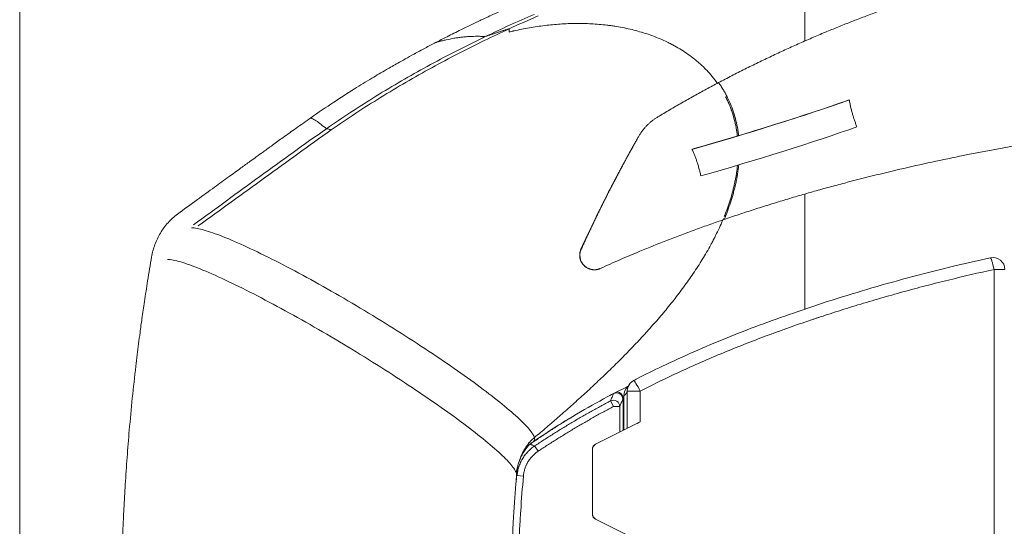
# Model space of a CAD drawing. Header units: millimetres. Extents: x 0 to 594, y 0 to 420.
# Tile 167 of 256: x 83 to 145, y 322 to 354. Entities that reach past the tile are written whole.
import ezdxf

# ---------------------------------------------------------------- set-up
doc = ezdxf.new("R2010")
doc.units = ezdxf.units.MM
doc.layers.add('1', color=7, linetype='Continuous', true_color=0xffffff)

msp = doc.modelspace()

# ---------------------------------------------------------------- linework, layer by layer
at = {"layer": '1', "color": 8, "linetype": 'Continuous', "lineweight": 18}
msp.add_line((83.36, 259.562), (83.36, 373.247), dxfattribs=at)
at = {"layer": '1', "color": 155, "linetype": 'Continuous', "lineweight": 13}
for p, q in [((145.041, 338.105), (144.362, 338.105)), ((144.362, 294.705), (144.362, 338.105)), ((122.213, 330.487), (121.395, 330.487)), ((121.395, 328.165), (121.395, 330.487)), ((122.213, 330.487), (122.213, 328.571)), ((120.349, 329.879), (120.534, 329.526)), ((121.14, 330.047), (121.14, 328.037)), ((121.178, 330.197), (121.181, 330.197)), ((121.181, 330.197), (121.181, 328.057)), ((120.933, 329.526), (120.534, 329.526)), ((120.933, 327.933), (120.933, 329.526)), ((115.6, 327.058), (115.82, 326.727)), ((119.227, 326.855), (119.217, 326.855)), ((119.41, 327.168), (119.419, 327.168)), ((114.503, 325.212), (114.898, 325.177)), ((119.217, 322.787), (119.227, 322.787)), ((119.419, 322.474), (119.41, 322.474))]:
    msp.add_line(p, q, dxfattribs=at)
at = {"layer": '1', "color": 155, "linetype": 'Continuous', "lineweight": 18}
for p, q in [((121.178, 330.197), (121.178, 328.056)), ((122.213, 328.571), (119.419, 327.168)), ((121.831, 328.384), (119.41, 327.168)), ((119.217, 326.855), (119.217, 322.787)), ((119.227, 326.855), (119.227, 322.787)), ((119.41, 322.474), (121.831, 321.258)), ((119.419, 322.474), (122.213, 321.071))]:
    msp.add_line(p, q, dxfattribs=at)
for centre, start, end in [((144.291, 338.105), 0, 102.32979), ((122.142, 330.487), 117.35626, 157.76801), ((121.928, 330.197), 129.68523, 180)]:
    msp.add_arc(centre, 0.75, start, end, dxfattribs=at)
for centre, major_axis, ratio, start_param, end_param in [((128.856, 347.17), (9.568, 2.908), 0.052539, 4.332483, 5.435023), ((128.856, 347.17), (9.424, 2.864), 0.052539, 4.332483, 5.435023), ((129.364, 345.498), (-9.568, -2.908), 0.052539, 1.195399, 2.289171), ((122.142, 328.571), (-0.75, -0.374), 0.038078, 1.124698, 1.647012), ((119.566, 326.855), (0, -0.35), 0.995472, 3.60524, 4.712389), ((119.575, 326.855), (0, 0.35), 0.995472, 0.463648, 1.570796), ((119.566, 322.787), (0, -0.35), 0.995472, 4.712389, 5.819538), ((119.575, 322.787), (0, 0.35), 0.995472, 1.570796, 2.677945)]:
    msp.add_ellipse(centre, major_axis=major_axis, ratio=ratio, start_param=start_param, end_param=end_param, dxfattribs=at)
at = {"layer": '1', "color": 155, "linetype": 'Continuous', "lineweight": 13}
for centre, major_axis, ratio, start_param, end_param in [((144.291, 338.105), (0.16, -0.733), 0.092884, 1.550497, 3.139856), ((122.142, 330.487), (0.345, -0.666), 0.084507, 1.527102, 3.142386), ((120.74, 330.047), (-0.385, 0.107), 0.981417, 3.417837, 4.934286), ((121.928, 330.197), (0.214, -0.719), 0.995072, 3.567619, 4.424036), ((121.463, 330.534), (-0.167, 0.363), 0.086402, 5.253795, 5.369139), ((122.142, 330.487), (-0.694, 0.284), 0.969597, 6.283177, 6.682139), ((120.534, 329.526), (-0.372, 0.146), 0.989821, 3.518168, 5.56458), ((120.719, 329.983), (-0.369, 0.154), 0.990879, 3.540475, 5.565926)]:
    msp.add_ellipse(centre, major_axis=major_axis, ratio=ratio, start_param=start_param, end_param=end_param, dxfattribs=at)
at = {"layer": '1', "color": 155, "linetype": 'Continuous', "lineweight": 18}
for points, knots in [([(132.514, 352.388), (132.514, 352.559), (132.514, 352.906), (132.514, 353.245), (132.514, 353.588), (132.514, 353.758), (132.514, 354.093), (132.514, 354.259), (132.514, 354.463), (132.514, 354.514), (132.514, 354.565), (132.514, 354.585), (132.514, 354.595), (132.514, 354.625), (132.514, 354.726), (132.514, 354.826), (132.514, 355.062), (132.514, 355.216), (132.514, 355.518), (132.514, 355.813), (132.514, 356.236), (132.514, 356.504), (132.514, 356.766), (132.514, 356.894), (132.514, 357.143), (132.514, 357.264), (132.514, 357.44), (132.514, 357.498), (132.514, 357.569), (132.514, 357.591), (132.514, 357.612), (132.514, 357.626), (132.514, 357.633), (132.514, 357.668), (132.514, 357.696), (132.514, 357.833), (132.514, 357.939), (132.514, 358.142), (132.514, 358.336), (132.514, 358.6), (132.514, 358.76), (132.514, 358.862), (132.514, 358.888), (132.514, 358.913)], [0, 0, 0, 0, 0.058383, 0.119711, 0.119711, 0.181038, 0.181038, 0.242365, 0.242365, 0.257697, 0.261529, 0.261529, 0.265362, 0.265362, 0.273028, 0.303692, 0.303692, 0.365019, 0.365019, 0.426346, 0.487673, 0.549, 0.549, 0.610327, 0.610327, 0.671655, 0.671655, 0.702318, 0.702318, 0.709984, 0.713817, 0.713817, 0.71765, 0.71765, 0.732982, 0.732982, 0.794309, 0.794309, 0.855636, 0.916963, 0.97829, 0.97829, 1, 1, 1, 1]), ([(145.004, 356.696), (144.731, 356.625), (144.183, 356.485), (143.366, 356.262), (142.551, 356.032), (141.74, 355.794), (140.931, 355.547), (140.126, 355.292), (139.323, 355.029), (138.524, 354.757), (137.728, 354.478), (136.936, 354.19), (136.147, 353.894), (135.361, 353.59), (134.579, 353.278), (133.918, 353.006), (133.375, 352.777), (132.949, 352.596), (132.525, 352.411), (132.102, 352.225), (131.68, 352.036), (131.259, 351.845), (130.84, 351.651), (130.421, 351.455), (130.004, 351.256), (129.588, 351.055), (129.173, 350.852), (128.759, 350.647), (128.346, 350.439), (127.935, 350.229), (127.525, 350.016), (127.252, 349.873), (127.116, 349.801)], [0, 0, 0, 0, 0.043867, 0.087735, 0.131602, 0.17547, 0.219338, 0.263207, 0.307075, 0.350943, 0.394812, 0.438682, 0.482551, 0.52642, 0.570289, 0.614159, 0.638276, 0.662393, 0.686509, 0.710624, 0.734738, 0.758852, 0.782968, 0.807084, 0.8312, 0.855316, 0.879431, 0.903546, 0.92766, 0.951772, 0.975885, 1, 1, 1, 1]), ([(114.781, 354.863), (114.533, 354.755), (114.075, 354.554), (113.447, 354.272), (112.934, 354.038), (112.526, 353.848), (112.116, 353.656), (111.609, 353.415), (110.92, 353.08), (110.162, 352.702), (109.637, 352.432), (109.398, 352.306)], [0, 0, 0, 0, 0.136213, 0.251721, 0.346405, 0.420198, 0.478373, 0.574139, 0.702689, 0.864001, 1, 1, 1, 1]), ([(114.002, 352.969), (114.024, 352.975), (114.086, 352.99), (114.148, 353.004), (114.208, 353.018), (114.228, 353.023), (114.268, 353.032), (114.288, 353.037), (114.469, 353.077), (114.79, 353.145), (115.272, 353.236), (115.593, 353.287), (115.915, 353.335), (116.076, 353.357), (116.399, 353.396), (116.56, 353.413), (116.883, 353.443), (117.045, 353.456), (117.368, 353.478), (117.53, 353.486), (117.853, 353.499), (118.015, 353.502), (118.339, 353.505), (118.502, 353.504), (118.826, 353.497), (118.989, 353.491), (119.314, 353.474), (119.477, 353.463), (119.803, 353.435), (119.986, 353.416), (120.17, 353.394), (120.21, 353.389), (120.231, 353.386), (120.292, 353.379), (120.333, 353.373), (120.455, 353.356), (120.536, 353.344), (120.779, 353.307), (120.941, 353.278), (121.262, 353.216), (121.422, 353.182), (121.74, 353.108), (121.899, 353.068), (122.214, 352.981), (122.371, 352.934), (122.683, 352.834), (122.839, 352.78), (123.147, 352.666), (123.301, 352.605), (123.606, 352.475), (123.757, 352.407), (123.945, 352.316), (124.002, 352.288), (124.058, 352.26), (124.086, 352.245), (124.096, 352.241), (124.114, 352.231), (124.124, 352.226), (124.208, 352.183), (124.282, 352.144), (124.502, 352.022), (124.647, 351.938), (124.931, 351.76), (125.071, 351.668), (125.346, 351.474), (125.48, 351.373), (125.678, 351.214), (125.809, 351.106), (125.937, 350.993), (126.063, 350.878), (126.125, 350.819), (126.218, 350.729), (126.264, 350.683), (126.309, 350.637), (126.339, 350.606), (126.355, 350.59), (126.49, 350.449), (126.605, 350.32), (126.827, 350.053), (126.933, 349.915), (127.039, 349.767), (127.044, 349.76), (127.048, 349.753)], [0, 0, 0, 0, 0.004811, 0.013526, 0.013526, 0.017883, 0.017883, 0.022241, 0.022241, 0.057101, 0.091961, 0.126821, 0.126821, 0.161682, 0.161682, 0.196542, 0.196542, 0.231402, 0.231402, 0.266262, 0.266262, 0.301122, 0.301122, 0.335983, 0.335983, 0.370843, 0.370843, 0.405703, 0.405703, 0.440563, 0.444921, 0.444921, 0.449278, 0.449278, 0.457993, 0.457993, 0.475424, 0.475424, 0.510284, 0.510284, 0.545144, 0.545144, 0.580004, 0.580004, 0.614864, 0.614864, 0.649725, 0.649725, 0.684585, 0.684585, 0.719445, 0.719445, 0.72816, 0.732518, 0.732518, 0.734696, 0.734696, 0.736875, 0.736875, 0.754305, 0.754305, 0.789165, 0.789165, 0.824026, 0.824026, 0.858886, 0.858886, 0.876316, 0.893746, 0.893746, 0.911176, 0.911176, 0.919891, 0.924249, 0.924249, 0.928606, 0.928606, 0.963466, 0.963466, 0.998327, 0.998327, 1, 1, 1, 1]), ([(127.053, 349.747), (127.046, 349.756), (127.04, 349.765), (126.933, 349.915), (126.827, 350.053), (126.605, 350.32), (126.49, 350.449), (126.355, 350.59), (126.339, 350.606), (126.309, 350.637), (126.264, 350.683), (126.218, 350.729), (126.125, 350.819), (126.063, 350.878), (125.937, 350.993), (125.809, 351.106), (125.678, 351.214), (125.48, 351.373), (125.346, 351.474), (125.071, 351.668), (124.931, 351.76), (124.647, 351.938), (124.502, 352.022), (124.282, 352.144), (124.208, 352.183), (124.124, 352.226), (124.114, 352.231), (124.096, 352.241), (124.086, 352.245), (124.058, 352.26), (124.002, 352.288), (123.945, 352.316), (123.757, 352.407), (123.606, 352.475), (123.301, 352.605), (123.147, 352.666), (122.839, 352.78), (122.683, 352.834), (122.371, 352.934), (122.214, 352.981), (121.899, 353.068), (121.74, 353.108), (121.422, 353.182), (121.262, 353.216), (120.941, 353.278), (120.779, 353.307), (120.536, 353.344), (120.455, 353.356), (120.333, 353.373), (120.292, 353.379), (120.231, 353.386), (120.21, 353.389), (120.17, 353.394), (119.986, 353.416), (119.803, 353.435), (119.477, 353.463), (119.314, 353.474), (118.989, 353.491), (118.826, 353.497), (118.502, 353.504), (118.339, 353.505), (118.015, 353.502), (117.853, 353.499), (117.53, 353.486), (117.368, 353.478), (117.045, 353.456), (116.883, 353.443), (116.56, 353.413), (116.399, 353.396), (116.076, 353.357), (115.915, 353.335), (115.593, 353.287), (115.272, 353.236), (114.79, 353.145), (114.469, 353.077), (114.288, 353.037), (114.268, 353.032), (114.228, 353.023), (114.208, 353.018), (114.148, 353.004), (114.086, 352.99), (114.024, 352.975), (114.002, 352.969)], [0, 0, 0, 0, 0.00216, 0.00216, 0.037003, 0.037003, 0.071847, 0.071847, 0.076202, 0.076202, 0.080557, 0.089268, 0.089268, 0.10669, 0.10669, 0.124111, 0.141533, 0.141533, 0.176376, 0.176376, 0.21122, 0.21122, 0.246063, 0.246063, 0.263484, 0.263484, 0.265662, 0.265662, 0.26784, 0.26784, 0.272195, 0.280906, 0.280906, 0.315749, 0.315749, 0.350592, 0.350592, 0.385436, 0.385436, 0.420279, 0.420279, 0.455122, 0.455122, 0.489965, 0.489965, 0.524808, 0.524808, 0.54223, 0.54223, 0.550941, 0.550941, 0.555296, 0.555296, 0.559652, 0.594495, 0.594495, 0.629338, 0.629338, 0.664181, 0.664181, 0.699024, 0.699024, 0.733868, 0.733868, 0.768711, 0.768711, 0.803554, 0.803554, 0.838397, 0.838397, 0.87324, 0.87324, 0.908084, 0.942927, 0.97777, 0.97777, 0.982125, 0.982125, 0.986481, 0.986481, 0.995192, 1, 1, 1, 1]), ([(102.563, 346.912), (103.071, 347.267), (104.095, 347.964), (105.663, 348.96), (107.257, 349.914), (109.415, 351.131), (111.176, 352.037), (112.401, 352.629), (112.511, 352.682)], [0, 0, 0, 0, 0.161363, 0.322726, 0.484089, 0.645452, 0.968177, 1, 1, 1, 1]), ([(102.864, 346.84), (103.371, 347.193), (104.391, 347.888), (105.954, 348.881), (107.542, 349.831), (109.693, 351.044), (111.846, 352.152), (113.477, 352.924), (113.995, 353.162)], [0, 0, 0, 0, 0.144436, 0.288872, 0.433308, 0.577744, 0.866616, 1, 1, 1, 1]), ([(109.397, 352.308), (109.4, 352.309), (109.402, 352.31), (109.414, 352.314), (109.424, 352.317), (109.438, 352.321), (109.443, 352.323), (109.453, 352.326), (109.458, 352.327), (109.503, 352.34), (109.543, 352.351), (109.623, 352.372), (109.663, 352.383), (109.743, 352.404), (109.783, 352.414), (109.863, 352.434), (109.903, 352.444), (109.983, 352.462), (110.024, 352.472), (110.225, 352.516), (110.387, 352.548), (110.63, 352.589), (110.711, 352.602), (110.874, 352.625), (110.956, 352.636), (111.119, 352.655), (111.201, 352.663), (111.364, 352.678), (111.446, 352.684), (111.692, 352.698), (111.855, 352.702), (112.101, 352.701), (112.265, 352.697), (112.429, 352.688), (112.511, 352.682)], [0, 0, 0, 0, 0.002172, 0.002172, 0.011954, 0.011954, 0.016846, 0.016846, 0.021737, 0.021737, 0.060868, 0.060868, 0.099998, 0.099998, 0.139129, 0.139129, 0.178259, 0.178259, 0.21739, 0.21739, 0.373912, 0.373912, 0.452173, 0.452173, 0.530434, 0.530434, 0.608695, 0.608695, 0.686956, 0.686956, 0.843478, 0.843478, 0.921739, 1, 1, 1, 1]), ([(112.511, 352.682), (112.429, 352.688), (112.265, 352.697), (112.101, 352.701), (111.855, 352.702), (111.692, 352.698), (111.446, 352.684), (111.364, 352.678), (111.201, 352.663), (111.119, 352.655), (110.956, 352.636), (110.874, 352.625), (110.711, 352.602), (110.63, 352.589), (110.387, 352.548), (110.225, 352.516), (110.024, 352.472), (109.983, 352.462), (109.903, 352.444), (109.863, 352.434), (109.783, 352.414), (109.743, 352.404), (109.663, 352.383), (109.623, 352.372), (109.543, 352.351), (109.503, 352.34), (109.458, 352.327), (109.453, 352.326), (109.443, 352.323), (109.438, 352.321), (109.424, 352.317), (109.414, 352.314), (109.403, 352.31), (109.403, 352.31), (109.402, 352.31)], [0, 0, 0, 0, 0.078393, 0.156786, 0.156786, 0.313572, 0.313572, 0.391965, 0.391965, 0.470358, 0.470358, 0.548751, 0.548751, 0.627144, 0.627144, 0.783929, 0.783929, 0.823126, 0.823126, 0.862322, 0.862322, 0.901519, 0.901519, 0.940715, 0.940715, 0.979912, 0.979912, 0.984811, 0.984811, 0.989711, 0.989711, 0.99951, 0.99951, 1, 1, 1, 1]), ([(113.995, 353.162), (113.995, 353.162), (113.995, 353.163), (113.995, 353.163), (113.995, 353.163), (113.995, 353.163), (113.995, 353.164), (113.995, 353.164), (113.995, 353.164), (113.995, 353.165), (113.994, 353.165), (113.994, 353.165), (113.994, 353.166), (113.993, 353.166), (113.993, 353.166), (113.993, 353.166), (113.992, 353.166), (113.992, 353.166), (113.992, 353.166), (113.992, 353.166), (113.992, 353.166), (113.989, 353.165), (113.988, 353.164), (113.984, 353.163), (113.982, 353.163), (113.979, 353.162), (113.978, 353.162), (113.976, 353.161), (113.975, 353.161), (113.966, 353.158), (113.958, 353.156), (113.947, 353.152), (113.941, 353.151), (113.935, 353.149), (113.931, 353.148), (113.929, 353.147), (113.919, 353.144), (113.88, 353.133), (113.841, 353.122), (113.748, 353.094), (113.685, 353.075), (113.561, 353.037), (113.499, 353.017), (113.375, 352.978), (113.313, 352.958), (113.189, 352.917), (113.127, 352.897), (113.004, 352.855), (112.818, 352.792), (112.634, 352.727), (112.511, 352.682)], [0, 0, 0, 0, 0.000244, 0.000244, 0.000488, 0.000488, 0.000977, 0.000977, 0.001465, 0.001465, 0.001953, 0.001953, 0.002441, 0.002441, 0.00293, 0.00293, 0.003418, 0.003418, 0.003662, 0.003662, 0.003906, 0.003906, 0.007813, 0.007813, 0.011719, 0.011719, 0.013672, 0.013672, 0.015625, 0.015625, 0.03125, 0.03125, 0.039062, 0.042969, 0.042969, 0.046875, 0.046875, 0.0625, 0.125, 0.125, 0.25, 0.25, 0.375, 0.375, 0.5, 0.5, 0.625, 0.625, 0.75, 1, 1, 1, 1]), ([(112.511, 352.682), (112.634, 352.727), (112.818, 352.792), (113.004, 352.855), (113.127, 352.897), (113.189, 352.917), (113.313, 352.958), (113.375, 352.978), (113.499, 353.017), (113.561, 353.037), (113.685, 353.075), (113.748, 353.094), (113.841, 353.122), (113.88, 353.133), (113.919, 353.144), (113.929, 353.147), (113.931, 353.148), (113.935, 353.149), (113.941, 353.151), (113.947, 353.152), (113.958, 353.156), (113.966, 353.158), (113.975, 353.161), (113.976, 353.161), (113.978, 353.162), (113.979, 353.162), (113.982, 353.163), (113.984, 353.163), (113.988, 353.164), (113.989, 353.165), (113.992, 353.166), (113.992, 353.166), (113.992, 353.166), (113.992, 353.166), (113.992, 353.166), (113.993, 353.166), (113.993, 353.166), (113.993, 353.166), (113.994, 353.166), (113.994, 353.165), (113.994, 353.165), (113.995, 353.165), (113.995, 353.164), (113.995, 353.164), (113.995, 353.164), (113.995, 353.163), (113.995, 353.163), (113.995, 353.163), (113.995, 353.163), (113.995, 353.162), (113.995, 353.162)], [0, 0, 0, 0, 0.25, 0.375, 0.375, 0.5, 0.5, 0.625, 0.625, 0.75, 0.75, 0.875, 0.875, 0.9375, 0.953125, 0.953125, 0.957031, 0.957031, 0.960938, 0.96875, 0.96875, 0.984375, 0.984375, 0.986328, 0.986328, 0.988281, 0.988281, 0.992187, 0.992187, 0.996094, 0.996094, 0.996338, 0.996338, 0.996582, 0.996582, 0.99707, 0.99707, 0.997559, 0.997559, 0.998047, 0.998047, 0.998535, 0.998535, 0.999023, 0.999023, 0.999512, 0.999512, 0.999756, 0.999756, 1, 1, 1, 1]), ([(109.403, 352.309), (109.185, 352.196), (108.733, 351.959), (108.098, 351.616), (107.525, 351.3), (106.947, 350.975), (106.251, 350.576), (105.342, 350.039), (104.243, 349.365), (102.962, 348.542), (102.058, 347.928), (101.578, 347.592)], [0, 0, 0, 0, 0.080418, 0.167522, 0.23696, 0.295141, 0.384971, 0.500352, 0.641351, 0.808049, 1, 1, 1, 1]), ([(127.116, 349.801), (126.987, 349.732), (126.729, 349.596), (126.344, 349.388), (125.961, 349.178), (125.578, 348.966), (125.196, 348.752), (124.816, 348.536), (124.436, 348.318), (124.058, 348.098), (123.681, 347.876), (123.43, 347.726), (123.305, 347.651)], [0, 0, 0, 0, 0.100002, 0.200009, 0.300018, 0.400024, 0.500026, 0.600024, 0.700019, 0.800012, 0.900005, 1, 1, 1, 1]), ([(127.116, 349.801), (127.169, 349.727), (127.271, 349.576), (127.417, 349.343), (127.521, 349.162), (127.576, 349.06), (127.592, 349.029), (127.598, 349.019), (127.608, 348.998), (127.635, 348.946), (127.662, 348.895), (127.765, 348.686), (127.84, 348.517), (127.977, 348.174), (128.038, 347.999), (128.148, 347.645), (128.196, 347.466), (128.278, 347.101), (128.312, 346.917), (128.347, 346.683), (128.355, 346.624), (128.362, 346.565), (128.365, 346.541), (128.367, 346.53), (128.37, 346.507), (128.371, 346.495), (128.372, 346.484)], [0, 0, 0, 0, 0.077709, 0.155418, 0.233127, 0.252555, 0.252555, 0.262268, 0.262268, 0.271982, 0.310837, 0.310837, 0.466255, 0.466255, 0.621673, 0.621673, 0.777091, 0.777091, 0.93251, 0.93251, 0.971364, 0.981078, 0.981078, 0.990791, 0.990791, 1, 1, 1, 1]), ([(128.372, 346.484), (128.371, 346.495), (128.37, 346.507), (128.367, 346.53), (128.365, 346.541), (128.362, 346.565), (128.355, 346.624), (128.347, 346.683), (128.312, 346.917), (128.278, 347.101), (128.196, 347.466), (128.148, 347.645), (128.038, 347.999), (127.977, 348.174), (127.84, 348.517), (127.765, 348.686), (127.662, 348.895), (127.635, 348.946), (127.608, 348.998), (127.598, 349.019), (127.592, 349.029), (127.576, 349.06), (127.521, 349.162), (127.417, 349.343), (127.271, 349.576), (127.169, 349.727), (127.116, 349.801)], [0, 0, 0, 0, 0.009209, 0.009209, 0.018922, 0.018922, 0.028636, 0.06749, 0.06749, 0.222909, 0.222909, 0.378327, 0.378327, 0.533745, 0.533745, 0.689163, 0.689163, 0.728018, 0.737732, 0.737732, 0.747445, 0.747445, 0.766873, 0.844582, 0.922291, 1, 1, 1, 1]), ([(127.559, 348.911), (127.566, 348.898), (127.583, 348.865), (127.605, 348.821), (127.62, 348.791), (127.629, 348.771), (127.654, 348.721), (127.678, 348.67), (127.733, 348.549), (127.769, 348.467), (127.87, 348.22), (127.932, 348.053), (128.041, 347.715), (128.09, 347.544), (128.174, 347.197), (128.21, 347.022), (128.255, 346.755), (128.274, 346.628), (128.29, 346.499), (128.294, 346.46)], [0, 0, 0, 0, 0.017507, 0.04356, 0.056586, 0.056586, 0.069612, 0.121717, 0.121717, 0.225927, 0.225927, 0.434348, 0.434348, 0.642768, 0.642768, 0.851188, 0.851188, 0.955398, 1, 1, 1, 1]), ([(128.294, 346.46), (128.29, 346.499), (128.274, 346.628), (128.255, 346.755), (128.21, 347.022), (128.174, 347.197), (128.09, 347.544), (128.041, 347.715), (127.932, 348.053), (127.87, 348.22), (127.769, 348.467), (127.733, 348.549), (127.678, 348.67), (127.654, 348.721), (127.629, 348.771), (127.62, 348.791), (127.605, 348.821), (127.583, 348.865), (127.566, 348.898), (127.559, 348.911)], [0, 0, 0, 0, 0.044602, 0.148812, 0.148812, 0.357232, 0.357232, 0.565652, 0.565652, 0.774073, 0.774073, 0.878283, 0.878283, 0.930388, 0.943414, 0.943414, 0.95644, 0.982493, 1, 1, 1, 1]), ([(128.294, 346.461), (128.293, 346.468), (128.292, 346.476), (128.29, 346.495), (128.289, 346.507), (128.286, 346.53), (128.278, 346.589), (128.27, 346.647), (128.236, 346.88), (128.202, 347.064), (128.121, 347.426), (128.073, 347.605), (127.965, 347.957), (127.904, 348.131), (127.768, 348.472), (127.694, 348.641), (127.595, 348.841), (127.577, 348.876), (127.56, 348.911)], [0, 0, 0, 0, 0.008753, 0.008753, 0.022261, 0.022261, 0.035768, 0.089799, 0.089799, 0.305922, 0.305922, 0.522045, 0.522045, 0.738167, 0.738167, 0.95429, 0.95429, 1, 1, 1, 1]), ([(135.776, 347.033), (135.75, 347.101), (135.696, 347.237), (135.623, 347.444), (135.555, 347.651), (135.502, 347.831), (135.46, 347.981), (135.429, 348.102), (135.399, 348.223), (135.371, 348.345), (135.345, 348.468), (135.321, 348.592), (135.306, 348.675), (135.298, 348.716)], [0, 0, 0, 0, 0.125842, 0.251022, 0.375689, 0.499992, 0.570966, 0.642046, 0.713259, 0.784633, 0.856197, 0.927977, 1, 1, 1, 1]), ([(127.466, 341.236), (127.777, 341.342), (128.397, 341.554), (129.333, 341.859), (130.272, 342.157), (131.214, 342.446), (132.159, 342.727), (133.107, 342.999), (134.057, 343.263), (135.348, 343.61), (136.983, 344.026), (138.966, 344.497), (140.959, 344.937), (144.07, 345.576), (148.321, 346.336), (152.197, 346.904), (154.547, 347.213), (155.361, 347.318), (156.176, 347.419), (156.991, 347.518), (157.807, 347.614), (158.623, 347.707), (159.44, 347.798), (160.257, 347.887), (161.074, 347.974), (161.62, 348.03), (161.892, 348.058)], [0, 0, 0, 0, 0.028167, 0.056336, 0.084505, 0.112674, 0.140842, 0.169009, 0.197177, 0.225348, 0.283446, 0.341543, 0.399639, 0.457738, 0.612659, 0.76759, 0.79083, 0.814071, 0.837312, 0.860553, 0.883793, 0.907034, 0.930276, 0.953518, 0.976759, 1, 1, 1, 1]), ([(101.578, 347.592), (101.272, 347.378), (100.7, 346.974), (99.904, 346.403), (99.224, 345.913), (98.66, 345.505), (98.196, 345.169), (97.727, 344.829), (97.16, 344.418), (96.415, 343.877), (95.504, 343.216), (94.429, 342.436), (93.657, 341.876), (93.243, 341.575)], [0, 0, 0, 0, 0.109194, 0.204522, 0.286039, 0.3538, 0.407849, 0.453048, 0.522755, 0.612304, 0.72169, 0.850921, 1, 1, 1, 1]), ([(123.305, 347.651), (123.279, 347.635), (123.226, 347.603), (123.149, 347.552), (123.074, 347.499), (123, 347.444), (122.927, 347.388), (122.857, 347.329), (122.787, 347.269), (122.72, 347.207), (122.654, 347.143), (122.59, 347.077), (122.528, 347.01), (122.468, 346.941), (122.41, 346.871), (122.353, 346.798), (122.299, 346.725), (122.246, 346.65), (122.196, 346.573), (122.147, 346.496), (122.116, 346.443), (122.101, 346.416)], [0, 0, 0, 0, 0.052598, 0.105193, 0.157788, 0.210385, 0.262987, 0.315593, 0.368206, 0.420825, 0.473451, 0.526083, 0.578722, 0.631367, 0.684016, 0.736671, 0.789329, 0.841992, 0.894658, 0.947327, 1, 1, 1, 1]), ([(122.101, 346.416), (122.06, 346.344), (121.978, 346.199), (121.855, 345.981), (121.733, 345.762), (121.611, 345.542), (121.49, 345.321), (121.369, 345.1), (121.248, 344.877), (121.128, 344.655), (121.008, 344.431), (120.889, 344.207), (120.77, 343.982), (120.652, 343.756), (120.534, 343.53), (120.417, 343.303), (120.3, 343.076), (120.184, 342.848), (120.069, 342.619), (119.954, 342.39), (119.839, 342.16), (119.725, 341.929), (119.612, 341.699), (119.499, 341.467), (119.387, 341.235), (119.276, 341.003), (119.165, 340.77), (119.055, 340.537), (118.945, 340.303), (118.836, 340.069), (118.728, 339.835), (118.621, 339.6), (118.55, 339.443), (118.514, 339.365)], [0, 0, 0, 0, 0.032259, 0.064517, 0.096776, 0.129034, 0.161293, 0.193551, 0.225809, 0.258067, 0.290325, 0.322583, 0.354841, 0.387098, 0.419356, 0.451613, 0.483871, 0.516128, 0.548385, 0.580643, 0.6129, 0.645158, 0.677415, 0.709673, 0.741931, 0.774189, 0.806448, 0.838706, 0.870965, 0.903223, 0.935482, 0.967741, 1, 1, 1, 1]), ([(121.737, 345.769), (121.224, 344.851), (120.722, 343.913), (119.631, 341.784), (119.052, 340.584), (118.5, 339.371)], [0, 0, 0, 0, 0.448019, 0.448019, 1, 1, 1, 1]), ([(125.45, 345.625), (125.481, 345.558), (125.543, 345.425), (125.629, 345.222), (125.707, 345.018), (125.769, 344.841), (125.816, 344.693), (125.852, 344.573), (125.886, 344.453), (125.917, 344.332), (125.947, 344.21), (125.974, 344.087), (125.99, 344.005), (125.998, 343.964)], [0, 0, 0, 0, 0.125862, 0.251049, 0.375709, 0.499992, 0.570977, 0.642065, 0.713282, 0.784656, 0.856215, 0.927988, 1, 1, 1, 1]), ([(128.378, 344.645), (128.372, 344.588), (128.366, 344.531), (128.348, 344.38), (128.335, 344.287), (128.314, 344.146), (128.303, 344.076), (128.29, 343.995), (128.284, 343.96), (128.28, 343.936), (128.277, 343.925), (128.259, 343.82), (128.241, 343.727), (128.203, 343.542), (128.183, 343.45), (128.141, 343.267), (128.096, 343.085), (128.048, 342.905), (127.972, 342.635), (127.917, 342.457), (127.8, 342.104), (127.738, 341.928), (127.607, 341.58), (127.538, 341.408), (127.466, 341.236)], [0, 0, 0, 0, 0.048525, 0.048525, 0.127815, 0.127815, 0.16746, 0.187282, 0.197193, 0.197193, 0.207104, 0.207104, 0.286394, 0.286394, 0.365683, 0.365683, 0.444973, 0.524263, 0.524263, 0.682842, 0.682842, 0.841421, 0.841421, 1, 1, 1, 1]), ([(127.466, 341.236), (127.538, 341.408), (127.607, 341.58), (127.738, 341.928), (127.8, 342.104), (127.917, 342.457), (127.972, 342.635), (128.048, 342.905), (128.096, 343.085), (128.141, 343.267), (128.183, 343.45), (128.203, 343.542), (128.241, 343.727), (128.259, 343.82), (128.277, 343.925), (128.28, 343.936), (128.284, 343.96), (128.29, 343.995), (128.303, 344.076), (128.314, 344.146), (128.335, 344.287), (128.348, 344.38), (128.366, 344.531), (128.372, 344.588), (128.378, 344.645)], [0, 0, 0, 0, 0.158579, 0.158579, 0.317158, 0.317158, 0.475737, 0.475737, 0.555027, 0.634317, 0.634317, 0.713606, 0.713606, 0.792896, 0.792896, 0.802807, 0.802807, 0.812718, 0.83254, 0.872185, 0.872185, 0.951475, 0.951475, 1, 1, 1, 1]), ([(128.3, 344.623), (128.284, 344.463), (128.263, 344.304), (128.226, 344.055), (128.211, 343.965), (128.191, 343.854), (128.187, 343.831), (128.178, 343.787), (128.166, 343.72), (128.153, 343.653), (128.125, 343.521), (128.106, 343.433), (128.066, 343.257), (128.044, 343.17), (127.978, 342.91), (127.93, 342.738), (127.826, 342.397), (127.771, 342.229), (127.654, 341.894), (127.593, 341.728), (127.51, 341.516), (127.491, 341.469), (127.472, 341.422)], [0, 0, 0, 0, 0.144383, 0.144383, 0.225316, 0.225316, 0.245549, 0.245549, 0.265782, 0.306248, 0.306248, 0.38718, 0.38718, 0.468113, 0.468113, 0.629977, 0.629977, 0.791842, 0.791842, 0.953707, 0.953707, 1, 1, 1, 1]), ([(132.514, 335.598), (132.514, 335.618), (132.514, 335.638), (132.514, 335.69), (132.514, 335.722), (132.514, 335.772), (132.514, 335.793), (132.514, 335.815), (132.514, 335.823), (132.514, 335.828), (132.514, 335.841), (132.514, 335.85), (132.514, 335.931), (132.514, 336.008), (132.514, 336.17), (132.514, 336.256), (132.514, 336.437), (132.514, 336.627), (132.514, 336.836), (132.514, 337.053), (132.514, 337.166), (132.514, 337.402), (132.514, 337.525), (132.514, 337.684), (132.514, 337.724), (132.514, 337.765), (132.514, 337.781), (132.514, 337.789), (132.514, 337.814), (132.514, 337.896), (132.514, 337.979), (132.514, 338.182), (132.514, 338.32), (132.514, 338.604), (132.514, 338.749), (132.514, 339.047), (132.514, 339.351), (132.514, 339.668), (132.514, 339.992), (132.514, 340.158), (132.514, 340.411), (132.514, 340.496), (132.514, 340.604), (132.514, 340.626), (132.514, 340.669), (132.514, 340.734), (132.514, 340.799), (132.514, 341.017), (132.514, 341.194), (132.514, 341.553), (132.514, 341.734), (132.514, 342.01), (132.514, 342.102), (132.514, 342.242), (132.514, 342.311), (132.514, 342.393), (132.514, 342.434), (132.514, 342.455), (132.514, 342.464), (132.514, 342.47), (132.514, 342.473), (132.514, 342.476)], [0, 0, 0, 0, 0.019721, 0.019721, 0.048553, 0.048553, 0.062969, 0.066572, 0.066572, 0.070176, 0.070176, 0.077384, 0.077384, 0.135048, 0.135048, 0.192711, 0.192711, 0.250375, 0.308038, 0.308038, 0.365702, 0.365702, 0.423365, 0.423365, 0.437781, 0.441385, 0.441385, 0.444989, 0.444989, 0.452197, 0.481029, 0.481029, 0.538692, 0.538692, 0.596356, 0.596356, 0.654019, 0.711683, 0.711683, 0.769346, 0.769346, 0.798178, 0.798178, 0.805386, 0.805386, 0.812594, 0.82701, 0.82701, 0.884673, 0.884673, 0.942337, 0.942337, 0.971168, 0.971168, 0.985584, 0.992792, 0.996396, 0.998198, 0.999099, 0.999099, 1, 1, 1, 1]), ([(93.243, 341.575), (93.025, 341.413), (92.63, 341.055), (92.15, 340.4), (91.802, 339.67), (91.662, 339.154), (91.615, 338.887)], [0, 0, 0, 0, 0.252808, 0.503347, 0.75203, 1, 1, 1, 1]), ([(115.582, 327.583), (115.843, 327.798), (116.102, 328.015), (116.489, 328.344), (116.618, 328.454), (116.778, 328.593), (116.81, 328.621), (116.874, 328.676), (116.906, 328.704), (117.002, 328.787), (117.066, 328.843), (117.258, 329.011), (117.385, 329.123), (117.64, 329.348), (117.767, 329.461), (118.02, 329.687), (118.146, 329.8), (118.399, 330.028), (118.525, 330.142), (118.901, 330.486), (119.151, 330.717), (119.648, 331.182), (119.894, 331.416), (120.385, 331.89), (120.628, 332.128), (121.112, 332.61), (121.352, 332.854), (121.827, 333.346), (122.063, 333.595), (122.326, 333.878), (122.355, 333.909), (122.413, 333.973), (122.5, 334.067), (122.587, 334.162), (122.759, 334.353), (122.988, 334.609), (123.327, 334.997), (123.66, 335.389), (123.879, 335.654), (124.096, 335.921), (124.203, 336.055), (124.416, 336.325), (124.521, 336.461), (124.73, 336.735), (124.936, 337.011), (125.138, 337.291), (125.337, 337.573), (125.436, 337.715), (125.63, 338.002), (125.725, 338.147), (125.914, 338.438), (126.007, 338.586), (126.189, 338.883), (126.279, 339.033), (126.455, 339.335), (126.541, 339.488), (126.668, 339.72), (126.709, 339.798), (126.771, 339.915), (126.802, 339.974), (126.833, 340.033), (126.853, 340.072), (126.863, 340.092), (126.953, 340.27), (127.032, 340.429), (127.183, 340.749), (127.256, 340.91), (127.351, 341.131), (127.376, 341.19), (127.401, 341.249)], [0, 0, 0, 0, 0.056558, 0.056558, 0.084837, 0.084837, 0.091907, 0.091907, 0.098976, 0.098976, 0.113116, 0.113116, 0.141395, 0.141395, 0.169674, 0.169674, 0.197953, 0.197953, 0.226232, 0.226232, 0.282789, 0.282789, 0.339347, 0.339347, 0.395905, 0.395905, 0.452463, 0.452463, 0.509021, 0.509021, 0.516091, 0.516091, 0.52316, 0.5373, 0.5373, 0.565579, 0.593858, 0.622137, 0.650416, 0.650416, 0.678695, 0.678695, 0.706974, 0.706974, 0.735253, 0.763531, 0.763531, 0.79181, 0.79181, 0.820089, 0.820089, 0.848368, 0.848368, 0.876647, 0.876647, 0.904926, 0.904926, 0.919066, 0.919066, 0.926135, 0.92967, 0.92967, 0.933205, 0.933205, 0.961484, 0.961484, 0.989763, 0.989763, 1, 1, 1, 1]), ([(127.4, 341.246), (127.376, 341.188), (127.351, 341.13), (127.256, 340.91), (127.183, 340.749), (127.032, 340.429), (126.953, 340.27), (126.863, 340.092), (126.853, 340.072), (126.833, 340.033), (126.802, 339.974), (126.771, 339.915), (126.709, 339.798), (126.668, 339.72), (126.541, 339.488), (126.455, 339.335), (126.279, 339.033), (126.189, 338.883), (126.007, 338.586), (125.914, 338.438), (125.725, 338.147), (125.63, 338.002), (125.436, 337.715), (125.337, 337.573), (125.138, 337.291), (124.936, 337.011), (124.73, 336.735), (124.521, 336.461), (124.416, 336.325), (124.203, 336.055), (124.096, 335.921), (123.879, 335.654), (123.66, 335.389), (123.327, 334.997), (122.988, 334.609), (122.759, 334.353), (122.587, 334.162), (122.5, 334.067), (122.413, 333.973), (122.355, 333.909), (122.326, 333.878), (122.063, 333.595), (121.827, 333.346), (121.352, 332.854), (121.112, 332.61), (120.628, 332.128), (120.385, 331.89), (119.894, 331.416), (119.648, 331.182), (119.151, 330.717), (118.901, 330.486), (118.525, 330.142), (118.399, 330.028), (118.146, 329.8), (118.02, 329.687), (117.767, 329.461), (117.64, 329.348), (117.385, 329.123), (117.258, 329.011), (117.066, 328.843), (117.002, 328.787), (116.906, 328.704), (116.874, 328.676), (116.81, 328.621), (116.778, 328.593), (116.618, 328.454), (116.489, 328.344), (116.102, 328.015), (115.843, 327.798), (115.582, 327.583)], [0, 0, 0, 0, 0.010069, 0.010069, 0.038353, 0.038353, 0.066636, 0.066636, 0.070172, 0.070172, 0.073707, 0.080778, 0.080778, 0.09492, 0.09492, 0.123204, 0.123204, 0.151488, 0.151488, 0.179771, 0.179771, 0.208055, 0.208055, 0.236339, 0.236339, 0.264623, 0.292906, 0.292906, 0.32119, 0.32119, 0.349474, 0.349474, 0.377758, 0.406041, 0.434325, 0.462609, 0.462609, 0.476751, 0.483822, 0.483822, 0.490893, 0.490893, 0.54746, 0.54746, 0.604028, 0.604028, 0.660595, 0.660595, 0.717163, 0.717163, 0.77373, 0.77373, 0.802014, 0.802014, 0.830298, 0.830298, 0.858581, 0.858581, 0.886865, 0.886865, 0.901007, 0.901007, 0.908078, 0.908078, 0.915149, 0.915149, 0.943433, 0.943433, 1, 1, 1, 1]), ([(127.466, 341.236), (127.318, 341.185), (127.021, 341.082), (126.576, 340.926), (126.133, 340.767), (125.69, 340.607), (125.248, 340.444), (124.807, 340.279), (124.367, 340.112), (123.928, 339.943), (123.49, 339.771), (123.053, 339.597), (122.617, 339.421), (122.119, 339.217), (121.56, 338.983), (120.941, 338.717), (120.324, 338.446), (119.915, 338.26), (119.711, 338.167)], [0, 0, 0, 0, 0.056373, 0.112748, 0.169122, 0.225496, 0.281869, 0.338241, 0.394612, 0.450984, 0.507356, 0.563728, 0.620101, 0.676474, 0.757357, 0.83824, 0.919122, 1, 1, 1, 1]), ([(94.126, 340.718), (94.318, 340.714), (94.848, 340.616), (96.038, 340.199), (97.564, 339.537), (99.35, 338.666), (101.316, 337.627), (103.381, 336.465), (105.472, 335.225), (107.518, 333.949), (109.458, 332.679), (111.233, 331.451), (112.787, 330.306), (114.063, 329.281), (115.003, 328.419), (115.454, 327.879), (115.564, 327.648), (115.582, 327.583)], [0, 0, 0, 0, 0.069118, 0.138236, 0.207355, 0.276473, 0.345591, 0.414709, 0.483827, 0.552946, 0.622064, 0.691182, 0.7603, 0.829418, 0.898537, 0.967655, 1, 1, 1, 1]), ([(118.5, 339.371), (118.461, 339.285), (118.435, 339.191), (118.414, 339.003), (118.419, 338.908), (118.457, 338.726), (118.489, 338.639), (118.577, 338.481), (118.633, 338.41), (118.732, 338.315), (118.769, 338.284), (118.809, 338.257)], [0, 0, 0, 0, 0.219901, 0.219901, 0.439802, 0.439802, 0.659703, 0.659703, 0.879604, 0.879604, 1, 1, 1, 1]), ([(118.514, 339.365), (118.503, 339.339), (118.482, 339.289), (118.459, 339.21), (118.443, 339.13), (118.434, 339.049), (118.433, 338.968), (118.439, 338.887), (118.458, 338.765), (118.511, 338.608), (118.617, 338.433), (118.758, 338.288), (118.881, 338.207), (118.967, 338.165), (119.008, 338.148), (119.05, 338.133), (119.092, 338.12), (119.135, 338.109), (119.178, 338.1), (119.222, 338.093), (119.266, 338.088), (119.311, 338.086), (119.356, 338.086), (119.401, 338.088), (119.446, 338.092), (119.491, 338.099), (119.536, 338.108), (119.58, 338.119), (119.625, 338.133), (119.668, 338.149), (119.697, 338.161), (119.711, 338.167)], [0, 0, 0, 0, 0.035669, 0.071401, 0.107159, 0.142915, 0.178669, 0.214436, 0.250213, 0.343997, 0.437784, 0.531538, 0.62528, 0.646144, 0.667004, 0.687858, 0.708705, 0.729544, 0.750377, 0.771203, 0.792022, 0.812833, 0.833637, 0.854437, 0.875239, 0.896049, 0.916861, 0.937667, 0.958461, 0.979239, 1, 1, 1, 1]), ([(91.615, 338.887), (91.53, 338.387), (91.378, 337.458), (91.18, 336.169), (91.024, 335.092), (90.903, 334.212), (90.804, 333.459), (90.716, 332.756), (90.58, 331.621), (90.407, 330.049), (90.227, 328.143), (90.081, 326.342), (89.969, 324.699), (89.897, 323.417), (89.849, 322.423), (89.813, 321.602), (89.777, 320.584), (89.743, 319.367), (89.717, 317.952), (89.711, 316.943), (89.711, 316.405)], [0, 0, 0, 0, 0.067332, 0.125136, 0.173319, 0.21187, 0.24309, 0.274266, 0.305938, 0.394973, 0.484348, 0.560183, 0.634877, 0.703008, 0.730731, 0.766995, 0.812072, 0.865954, 0.928615, 1, 1, 1, 1]), ([(114.467, 325.24), (114.47, 325.275), (114.46, 325.375), (114.321, 325.665), (113.848, 326.223), (112.88, 327.103), (111.573, 328.145), (109.99, 329.307), (108.19, 330.547), (106.23, 331.829), (104.167, 333.114), (102.06, 334.365), (99.975, 335.541), (97.984, 336.598), (96.166, 337.493), (94.602, 338.179), (93.372, 338.62), (92.821, 338.731), (92.62, 338.738)], [0, 0, 0, 0, 0.02126, 0.055009, 0.122509, 0.190008, 0.257507, 0.325007, 0.392506, 0.460005, 0.527505, 0.595004, 0.662503, 0.730003, 0.797502, 0.865001, 0.932501, 1, 1, 1, 1]), ([(144.133, 338.829), (143.39, 338.669), (141.766, 338.301), (139.294, 337.677), (136.733, 336.965), (134.239, 336.204), (131.888, 335.421), (129.698, 334.634), (127.619, 333.826), (125.594, 332.977), (123.711, 332.108), (122.456, 331.503), (121.865, 331.185), (121.799, 331.15)], [0, 0, 0, 0, 0.096312, 0.210929, 0.323088, 0.4331, 0.541166, 0.637052, 0.727771, 0.823772, 0.915024, 0.990502, 1, 1, 1, 1]), ([(115.511, 327.32), (115.61, 327.389), (116.266, 327.839), (117.564, 328.668), (119.407, 329.743), (120.746, 330.445), (121.434, 330.787), (121.48, 330.81)], [0, 0, 0, 0, 0.052233, 0.345204, 0.667455, 0.977703, 1, 1, 1, 1]), ([(121.449, 330.778), (121.438, 330.754), (121.428, 330.73), (121.424, 330.723), (121.424, 330.724)], [0, 0, 0, 0, 0.654769, 1, 1, 1, 1]), ([(115.582, 327.583), (115.541, 327.548), (115.501, 327.511), (115.424, 327.437), (115.386, 327.398), (115.313, 327.319), (115.242, 327.239), (115.175, 327.154), (115.11, 327.067), (115.079, 327.023), (115.018, 326.933), (114.989, 326.886), (114.932, 326.792), (114.905, 326.744), (114.872, 326.682), (114.863, 326.664), (114.853, 326.645), (114.847, 326.633), (114.844, 326.626), (114.828, 326.595), (114.816, 326.57), (114.78, 326.494), (114.735, 326.392), (114.695, 326.287), (114.657, 326.182), (114.622, 326.076), (114.591, 325.968), (114.563, 325.859), (114.55, 325.804), (114.532, 325.721), (114.527, 325.693), (114.52, 325.658), (114.519, 325.651), (114.517, 325.637), (114.515, 325.63), (114.512, 325.609), (114.5, 325.538), (114.49, 325.468), (114.476, 325.354), (114.471, 325.298), (114.467, 325.24)], [0, 0, 0, 0, 0.0625, 0.0625, 0.125, 0.125, 0.1875, 0.25, 0.25, 0.3125, 0.3125, 0.375, 0.375, 0.4375, 0.4375, 0.453125, 0.460937, 0.460937, 0.46875, 0.46875, 0.5, 0.5, 0.5625, 0.625, 0.625, 0.6875, 0.75, 0.75, 0.8125, 0.8125, 0.84375, 0.84375, 0.851563, 0.851563, 0.859375, 0.859375, 0.875, 0.9375, 0.9375, 1, 1, 1, 1]), ([(114.467, 325.24), (114.471, 325.298), (114.476, 325.354), (114.49, 325.468), (114.5, 325.538), (114.512, 325.609), (114.515, 325.63), (114.517, 325.637), (114.519, 325.651), (114.52, 325.658), (114.527, 325.693), (114.532, 325.721), (114.55, 325.804), (114.563, 325.859), (114.591, 325.968), (114.622, 326.076), (114.657, 326.182), (114.695, 326.287), (114.735, 326.392), (114.78, 326.494), (114.816, 326.57), (114.828, 326.595), (114.844, 326.626), (114.847, 326.633), (114.853, 326.645), (114.863, 326.664), (114.872, 326.682), (114.905, 326.744), (114.932, 326.792), (114.989, 326.886), (115.018, 326.933), (115.079, 327.023), (115.11, 327.067), (115.175, 327.154), (115.242, 327.239), (115.313, 327.319), (115.386, 327.398), (115.424, 327.437), (115.501, 327.511), (115.541, 327.548), (115.582, 327.583)], [0, 0, 0, 0, 0.0625, 0.0625, 0.125, 0.140625, 0.140625, 0.148438, 0.148438, 0.15625, 0.15625, 0.1875, 0.1875, 0.25, 0.25, 0.3125, 0.375, 0.375, 0.4375, 0.5, 0.5, 0.53125, 0.53125, 0.539063, 0.539063, 0.546875, 0.5625, 0.5625, 0.625, 0.625, 0.6875, 0.6875, 0.75, 0.75, 0.8125, 0.875, 0.875, 0.9375, 0.9375, 1, 1, 1, 1]), ([(114.592, 325.953), (114.648, 326.145), (114.795, 326.52), (115.115, 326.996), (115.379, 327.233), (115.521, 327.332)], [0, 0, 0, 0, 0.330235, 0.67125, 1, 1, 1, 1]), ([(115.582, 327.583), (115.583, 327.579), (115.603, 327.506), (115.6, 327.412), (115.548, 327.351), (115.521, 327.333)], [0, 0, 0, 0, 0.038348, 0.636976, 1, 1, 1, 1]), ([(114.111, 316.405), (114.11, 317.452), (114.14, 319.524), (114.258, 322.388), (114.388, 324.202), (114.454, 324.992)], [0, 0, 0, 0, 0.365215, 0.723296, 1, 1, 1, 1])]:
    msp.add_open_spline(points, degree=3, knots=knots, dxfattribs=at)
for points, degree in [([(112.511, 352.682), (113.518, 353.166), (114.535, 353.629), (115.562, 354.073)], 3), ([(113.995, 353.162), (114.599, 353.44), (115.207, 353.711), (115.818, 353.976)], 3), ([(113.995, 353.162), (113.998, 353.095), (114.001, 353.028), (114.004, 352.96)], 3), ([(114.004, 352.96), (114.001, 353.028), (113.998, 353.095), (113.995, 353.162)], 3), ([(135.202, 348.693), (135.298, 348.716)], 1), ([(94.24, 340.904), (94.932, 341.407), (96.316, 342.412), (98.393, 343.919), (100.471, 345.426), (101.861, 346.423), (102.563, 346.912)], 3), ([(94.542, 340.833), (95.234, 341.335), (96.619, 342.34), (98.696, 343.847), (100.773, 345.354), (102.163, 346.351), (102.864, 346.84)], 3), ([(121.747, 345.787), (121.736, 345.767)], 1), ([(132.514, 342.476), (132.514, 342.589), (132.514, 342.703), (132.514, 342.817)], 3), ([(127.394, 341.231), (127.402, 341.251), (127.41, 341.271), (127.418, 341.29)], 3), ([(118.809, 338.257), (118.826, 338.246)], 1), ([(115.311, 327.274), (115.284, 327.273), (115.255, 327.272), (115.225, 327.273)], 3), ([(114.44, 325.403), (114.492, 325.579), (114.541, 325.765)], 2), ([(114.423, 324.696), (114.437, 324.878), (114.452, 325.059), (114.466, 325.24)], 3), ([(114.454, 324.992), (114.472, 325.247)], 1)]:
    msp.add_open_spline(points, degree=degree, dxfattribs=at)
at = {"layer": '1', "color": 155, "linetype": 'Continuous', "lineweight": 13}
for points, knots in [([(101.578, 347.592), (101.579, 347.592), (101.58, 347.592), (101.584, 347.592), (101.589, 347.589), (101.615, 347.578), (101.635, 347.569), (101.74, 347.518), (101.829, 347.467), (102.114, 347.283), (102.326, 347.119), (102.563, 346.912)], [0, 0, 0, 0, 0.003458, 0.003458, 0.022261, 0.022261, 0.097471, 0.097471, 0.398314, 0.398314, 1, 1, 1, 1]), ([(102.563, 346.912), (102.613, 346.906), (102.666, 346.896), (102.748, 346.876), (102.776, 346.869), (102.818, 346.856), (102.833, 346.852), (102.851, 346.846), (102.854, 346.845), (102.859, 346.844), (102.86, 346.843), (102.861, 346.843), (102.862, 346.842), (102.863, 346.84), (102.864, 346.84), (102.864, 346.84)], [0, 0, 0, 0, 0.544335, 0.544335, 0.816502, 0.816502, 0.952586, 0.952586, 0.986607, 0.986607, 0.995112, 0.995112, 0.999364, 0.999364, 1, 1, 1, 1]), ([(144.362, 338.105), (143.406, 337.895), (142.452, 337.674), (141.027, 337.324), (140.552, 337.204), (139.606, 336.958), (139.133, 336.832), (138.19, 336.573), (137.719, 336.44), (136.78, 336.168), (136.311, 336.028), (135.375, 335.743), (134.907, 335.597), (134.208, 335.373), (133.975, 335.297), (133.626, 335.182), (133.51, 335.144), (133.335, 335.086), (133.277, 335.067), (133.161, 335.028), (133.103, 335.008), (132.581, 334.833), (132.118, 334.674), (131.426, 334.429), (131.195, 334.347), (130.735, 334.181), (129.587, 333.76), (128.448, 333.317), (127.092, 332.759), (126.642, 332.569), (125.745, 332.179), (125.299, 331.98), (123.966, 331.367), (123.085, 330.938), (122.213, 330.487)], [0, 0, 0, 0, 0.125, 0.125, 0.1875, 0.1875, 0.25, 0.25, 0.3125, 0.3125, 0.375, 0.375, 0.4375, 0.4375, 0.46875, 0.46875, 0.484375, 0.484375, 0.492187, 0.492187, 0.5, 0.5, 0.5625, 0.5625, 0.59375, 0.59375, 0.625, 0.75, 0.75, 0.8125, 0.8125, 0.875, 0.875, 1, 1, 1, 1]), ([(121.395, 330.487), (121.378, 330.444), (121.36, 330.406), (121.334, 330.356), (121.325, 330.34), (121.311, 330.318), (121.307, 330.312), (121.298, 330.298), (121.293, 330.292), (121.271, 330.262), (121.235, 330.223), (121.199, 330.203), (121.181, 330.197)], [0, 0, 0, 0, 0.25, 0.25, 0.375, 0.375, 0.4375, 0.4375, 0.5, 0.5, 0.75, 1, 1, 1, 1]), ([(115.6, 327.058), (115.696, 327.122), (115.792, 327.185), (115.985, 327.312), (116.081, 327.374), (116.274, 327.5), (116.371, 327.562), (116.565, 327.686), (116.663, 327.747), (116.955, 327.931), (117.151, 328.052), (117.543, 328.293), (117.74, 328.411), (118.136, 328.647), (118.335, 328.763), (118.634, 328.936), (118.734, 328.993), (118.934, 329.107), (119.034, 329.163), (119.335, 329.332), (119.537, 329.443), (119.942, 329.663), (120.145, 329.771), (120.349, 329.879)], [0, 0, 0, 0, 0.0625, 0.0625, 0.125, 0.125, 0.1875, 0.1875, 0.25, 0.25, 0.375, 0.375, 0.5, 0.5, 0.625, 0.625, 0.6875, 0.6875, 0.75, 0.75, 0.875, 0.875, 1, 1, 1, 1]), ([(120.349, 329.879), (120.381, 329.958), (120.413, 330.036), (120.477, 330.189), (120.509, 330.265), (120.541, 330.339)], [0, 0, 0, 0, 0.5, 0.5, 1, 1, 1, 1]), ([(121.118, 329.983), (121.087, 329.909), (121.057, 329.834), (120.995, 329.682), (120.964, 329.605), (120.933, 329.526)], [0, 0, 0, 0, 0.5, 0.5, 1, 1, 1, 1]), ([(121.176, 330.136), (121.175, 330.133), (121.173, 330.131), (121.171, 330.126), (121.17, 330.124), (121.168, 330.12), (121.167, 330.119), (121.166, 330.117), (121.161, 330.107), (121.156, 330.097), (121.149, 330.081), (121.147, 330.073), (121.143, 330.063), (121.142, 330.059), (121.141, 330.053), (121.14, 330.05), (121.14, 330.047)], [0, 0, 0, 0, 0.066853, 0.066853, 0.133507, 0.133507, 0.166833, 0.166833, 0.20016, 0.466773, 0.466773, 0.733387, 0.733387, 0.866693, 0.866693, 1, 1, 1, 1]), ([(120.534, 329.526), (120.332, 329.42), (120.13, 329.312), (119.728, 329.094), (119.528, 328.984), (119.129, 328.76), (118.93, 328.648), (118.535, 328.419), (118.338, 328.304), (117.945, 328.07), (117.749, 327.952), (117.359, 327.714), (117.165, 327.594), (116.778, 327.351), (116.586, 327.228), (116.298, 327.041), (116.202, 326.979), (116.011, 326.854), (115.915, 326.791), (115.82, 326.727)], [0, 0, 0, 0, 0.125, 0.125, 0.25, 0.25, 0.375, 0.375, 0.5, 0.5, 0.625, 0.625, 0.75, 0.75, 0.875, 0.875, 0.9375, 0.9375, 1, 1, 1, 1]), ([(115.294, 327.156), (115.506, 327.304), (115.718, 327.449), (116.145, 327.737), (116.36, 327.878), (116.628, 328.053), (116.682, 328.088), (116.79, 328.157), (116.951, 328.261), (117.113, 328.364), (117.33, 328.5), (117.438, 328.568), (117.627, 328.685), (117.707, 328.734), (117.787, 328.783)], [0, 0, 0, 0, 0.258557, 0.258557, 0.517113, 0.517113, 0.581752, 0.581752, 0.646392, 0.77567, 0.77567, 0.904948, 0.904948, 1, 1, 1, 1]), ([(114.503, 325.212), (114.507, 325.258), (114.513, 325.304), (114.526, 325.396), (114.542, 325.487), (114.573, 325.621), (114.612, 325.754), (114.643, 325.841), (114.676, 325.927), (114.694, 325.97), (114.716, 326.018), (114.718, 326.023), (114.723, 326.034), (114.73, 326.049), (114.748, 326.086), (114.763, 326.117), (114.795, 326.179), (114.84, 326.259), (114.914, 326.376), (114.994, 326.488), (115.052, 326.561), (115.112, 326.631), (115.143, 326.666), (115.179, 326.704), (115.183, 326.708), (115.191, 326.716), (115.203, 326.729), (115.232, 326.758), (115.257, 326.782), (115.307, 326.83), (115.377, 326.892), (115.486, 326.978), (115.561, 327.032), (115.6, 327.058)], [0, 0, 0, 0, 0.0625, 0.0625, 0.125, 0.1875, 0.25, 0.3125, 0.3125, 0.375, 0.375, 0.382812, 0.382812, 0.390625, 0.40625, 0.4375, 0.4375, 0.5, 0.5625, 0.625, 0.6875, 0.6875, 0.75, 0.75, 0.757812, 0.757812, 0.765625, 0.78125, 0.8125, 0.8125, 0.875, 0.9375, 1, 1, 1, 1]), ([(115.82, 326.727), (115.788, 326.706), (115.724, 326.661), (115.632, 326.588), (115.574, 326.536), (115.531, 326.496), (115.51, 326.476), (115.486, 326.451), (115.476, 326.441), (115.469, 326.434), (115.466, 326.43), (115.435, 326.398), (115.409, 326.369), (115.359, 326.31), (115.31, 326.249), (115.243, 326.155), (115.181, 326.057), (115.143, 325.989), (115.116, 325.938), (115.103, 325.912), (115.088, 325.881), (115.082, 325.867), (115.078, 325.859), (115.076, 325.854), (115.058, 325.814), (115.043, 325.778), (115.015, 325.705), (114.989, 325.632), (114.956, 325.521), (114.93, 325.408), (114.917, 325.332), (114.905, 325.255), (114.901, 325.216), (114.898, 325.177)], [0, 0, 0, 0, 0.0625, 0.125, 0.1875, 0.1875, 0.21875, 0.234375, 0.242188, 0.242188, 0.25, 0.25, 0.3125, 0.3125, 0.375, 0.4375, 0.5, 0.5625, 0.5625, 0.59375, 0.609375, 0.617187, 0.617187, 0.625, 0.625, 0.6875, 0.6875, 0.75, 0.8125, 0.875, 0.9375, 0.9375, 1, 1, 1, 1]), ([(115.6, 327.058), (115.577, 327.068), (115.553, 327.077), (115.504, 327.095), (115.479, 327.104), (115.428, 327.12), (115.402, 327.128), (115.349, 327.143), (115.321, 327.15), (115.294, 327.156)], [0, 0, 0, 0, 0.25, 0.25, 0.5, 0.5, 0.75, 0.75, 1, 1, 1, 1]), ([(114.898, 325.177), (114.833, 324.448), (114.777, 323.718), (114.704, 322.622), (114.682, 322.257), (114.652, 321.709), (114.642, 321.526), (114.629, 321.252), (114.624, 321.161), (114.616, 320.978), (114.578, 320.155), (114.551, 319.332), (114.527, 318.235), (114.521, 317.869), (114.515, 317.32), (114.513, 317.137), (114.511, 316.771), (114.511, 316.588), (114.511, 316.405)], [0, 0, 0, 0, 0.25, 0.25, 0.375, 0.375, 0.4375, 0.4375, 0.46875, 0.46875, 0.5, 0.75, 0.75, 0.875, 0.875, 0.9375, 0.9375, 1, 1, 1, 1])]:
    msp.add_open_spline(points, degree=3, knots=knots, dxfattribs=at)
for points, degree in [([(118.514, 339.365), (118.5, 339.371)], 1), ([(120.056, 330.082), (120.217, 330.168), (120.379, 330.254), (120.541, 330.339)], 3), ([(121.14, 330.047), (121.133, 330.021), (121.125, 330), (121.118, 329.983)], 3)]:
    msp.add_open_spline(points, degree=degree, dxfattribs=at)

doc.saveas('drawing.dxf')
